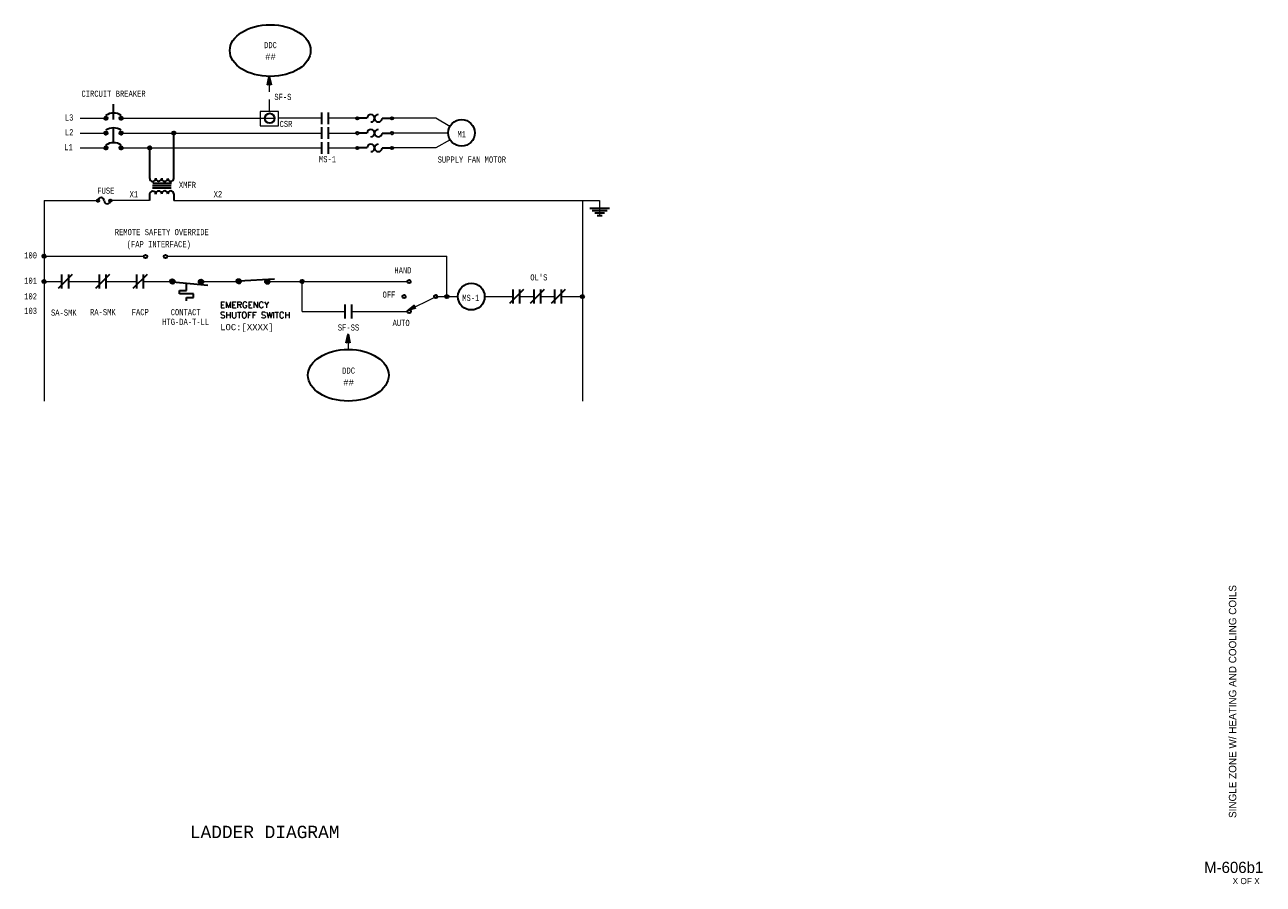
# Model space of a CAD drawing. Header units: inches. Extents: x 12.1 to 32.2, y 0.4 to 14.4.
import ezdxf
from ezdxf.enums import TextEntityAlignment as Align

# ---------------------------------------------------------------- set-up
doc = ezdxf.new("R2010")
doc.units = ezdxf.units.IN
doc.header["$MEASUREMENT"] = 0
doc.linetypes.add('HIDDEN', pattern=[0.375, 0.25, -0.125])
for name, color, linetype, lineweight in [('G-ANNO-DATA', 7, 'Continuous', 0), ('M-ANNO-SYMB', 6, 'Continuous', 30), ('M-ANNO-TEXT', 2, 'Continuous', 30), ('M-DIAG-GRPH', 6, 'Continuous', 13)]:
    doc.layers.add(name, color=color, linetype=linetype, lineweight=lineweight)
doc.styles.add('CONTROLTXT', font='monotxt.shx')
doc.styles.add('Style-LOW_RES_FILLED', font='LOW_RES_FILLED.shx')

# ---------------------------------------------------------------- blocks, each defined once
blk = doc.blocks.new('*U5')
at = {"color": 0}
for p, q in [((10.485, 6.959), (10.556, 7.03)), ((10.485, 6.959), (10.555, 7.03)), ((10.485, 6.96), (10.555, 7.03)), ((10.485, 6.961), (10.554, 7.03)), ((10.485, 6.962), (10.553, 7.03)), ((10.485, 6.963), (10.552, 7.03)), ((10.485, 6.964), (10.551, 7.03)), ((10.485, 6.964), (10.551, 7.03)), ((10.485, 6.965), (10.55, 7.03)), ((10.485, 6.966), (10.549, 7.03)), ((10.485, 6.967), (10.548, 7.03)), ((10.485, 6.968), (10.547, 7.03)), ((10.485, 6.969), (10.546, 7.03)), ((10.485, 6.97), (10.545, 7.03)), ((10.485, 6.971), (10.544, 7.03)), ((10.485, 6.972), (10.543, 7.03)), ((10.485, 6.973), (10.542, 7.03)), ((10.485, 6.974), (10.541, 7.03)), ((10.485, 6.975), (10.54, 7.03)), ((10.485, 6.958), (10.557, 7.029)), ((10.485, 6.976), (10.539, 7.029)), ((10.486, 6.953), (10.562, 7.029)), ((10.486, 6.954), (10.561, 7.029)), ((10.486, 6.955), (10.56, 7.029)), ((10.486, 6.956), (10.559, 7.029)), ((10.486, 6.956), (10.559, 7.029)), ((10.486, 6.957), (10.558, 7.029)), ((10.486, 6.977), (10.538, 7.029)), ((10.486, 6.978), (10.537, 7.029)), ((10.486, 6.979), (10.536, 7.029)), ((10.486, 6.98), (10.535, 7.029)), ((10.486, 6.953), (10.562, 7.028)), ((10.486, 6.981), (10.534, 7.028)), ((10.487, 6.949), (10.566, 7.028)), ((10.487, 6.95), (10.565, 7.028)), ((10.487, 6.951), (10.564, 7.028)), ((10.487, 6.951), (10.564, 7.028)), ((10.487, 6.952), (10.563, 7.028)), ((10.487, 6.982), (10.533, 7.028)), ((10.487, 6.983), (10.532, 7.028)), ((10.487, 6.985), (10.53, 7.027)), ((10.488, 6.946), (10.569, 7.027)), ((10.488, 6.947), (10.568, 7.027)), ((10.488, 6.947), (10.568, 7.027)), ((10.488, 6.948), (10.567, 7.027)), ((10.488, 6.949), (10.566, 7.027)), ((10.488, 6.986), (10.529, 7.027)), ((10.488, 6.987), (10.528, 7.027)), ((10.489, 6.943), (10.572, 7.026)), ((10.489, 6.944), (10.571, 7.026)), ((10.489, 6.945), (10.57, 7.026)), ((10.489, 6.945), (10.57, 7.026)), ((10.489, 6.989), (10.526, 7.026)), ((10.489, 6.99), (10.525, 7.026)), ((10.49, 6.941), (10.574, 7.025)), ((10.49, 6.942), (10.573, 7.025)), ((10.49, 6.943), (10.572, 7.025)), ((10.49, 6.992), (10.523, 7.025)), ((10.49, 6.941), (10.574, 7.024)), ((10.491, 6.939), (10.576, 7.024)), ((10.491, 6.94), (10.575, 7.024)), ((10.491, 6.94), (10.575, 7.024)), ((10.491, 6.993), (10.522, 7.024)), ((10.491, 6.995), (10.52, 7.024)), ((10.492, 6.937), (10.578, 7.023)), ((10.492, 6.938), (10.577, 7.023)), ((10.492, 6.938), (10.577, 7.023)), ((10.492, 6.997), (10.518, 7.023)), ((10.492, 6.937), (10.578, 7.022)), ((10.493, 6.936), (10.579, 7.022)), ((10.493, 6.936), (10.579, 7.022)), ((10.493, 6.935), (10.58, 7.021)), ((10.493, 6.999), (10.516, 7.021)), ((10.494, 6.934), (10.581, 7.021)), ((10.494, 6.934), (10.581, 7.021)), ((10.494, 6.933), (10.582, 7.02)), ((10.495, 6.932), (10.583, 7.02)), ((10.495, 6.933), (10.582, 7.02)), ((10.495, 7.001), (10.514, 7.02)), ((10.495, 6.932), (10.583, 7.019)), ((10.496, 6.931), (10.584, 7.019)), ((10.496, 6.931), (10.584, 7.019)), ((10.497, 6.929), (10.586, 7.018)), ((10.497, 6.93), (10.585, 7.018)), ((10.497, 6.93), (10.585, 7.018)), ((10.497, 7.004), (10.511, 7.018)), ((10.498, 6.928), (10.587, 7.017)), ((10.498, 6.929), (10.586, 7.017)), ((10.498, 6.928), (10.587, 7.016)), ((10.499, 6.927), (10.588, 7.016)), ((10.499, 6.927), (10.588, 7.016)), ((10.5, 6.926), (10.589, 7.015)), ((10.5, 6.926), (10.589, 7.015)), ((10.5, 7.008), (10.507, 7.015)), ((10.5, 6.925), (10.59, 7.014)), ((10.501, 6.924), (10.591, 7.014)), ((10.501, 6.925), (10.59, 7.014)), ((10.502, 6.923), (10.592, 7.013)), ((10.502, 6.924), (10.591, 7.013)), ((10.503, 6.922), (10.593, 7.012)), ((10.503, 6.923), (10.592, 7.012)), ((10.503, 6.922), (10.593, 7.011)), ((10.504, 6.921), (10.594, 7.011)), ((10.504, 6.922), (10.593, 7.011)), ((10.505, 6.92), (10.595, 7.01)), ((10.505, 6.921), (10.594, 7.01)), ((10.506, 6.919), (10.596, 7.009)), ((10.506, 6.92), (10.595, 7.009)), ((10.507, 6.919), (10.596, 7.008)), ((10.507, 6.919), (10.596, 7.008)), ((10.508, 6.918), (10.597, 7.007)), ((10.508, 6.918), (10.597, 7.007)), ((10.509, 6.917), (10.598, 7.006)), ((10.509, 6.917), (10.598, 7.006)), ((10.51, 6.916), (10.599, 7.005)), ((10.51, 6.917), (10.598, 7.005)), ((10.511, 6.915), (10.599, 7.004)), ((10.511, 6.916), (10.599, 7.004)), ((10.512, 6.915), (10.6, 7.003)), ((10.512, 6.915), (10.6, 7.003)), ((10.513, 6.914), (10.601, 7.002)), ((10.513, 6.914), (10.601, 7.002)), ((10.514, 6.913), (10.602, 7.001)), ((10.514, 6.914), (10.601, 7.001)), ((10.515, 6.913), (10.602, 7)), ((10.515, 6.913), (10.602, 7)), ((10.516, 6.912), (10.603, 6.999)), ((10.516, 6.912), (10.603, 6.998)), ((10.517, 6.912), (10.603, 6.998)), ((10.518, 6.911), (10.604, 6.997)), ((10.518, 6.911), (10.604, 6.997)), ((10.519, 6.91), (10.604, 6.996)), ((10.519, 6.911), (10.604, 6.996)), ((10.52, 6.91), (10.605, 6.995)), ((10.52, 6.91), (10.605, 6.994)), ((10.521, 6.91), (10.605, 6.994)), ((10.522, 6.909), (10.606, 6.993)), ((10.522, 6.909), (10.606, 6.993)), ((10.523, 6.909), (10.606, 6.992)), ((10.524, 6.908), (10.607, 6.991)), ((10.524, 6.908), (10.606, 6.991)), ((10.525, 6.908), (10.607, 6.99)), ((10.525, 6.908), (10.607, 6.99)), ((10.526, 6.907), (10.607, 6.989)), ((10.527, 6.907), (10.608, 6.988)), ((10.527, 6.907), (10.608, 6.988)), ((10.528, 6.907), (10.608, 6.987)), ((10.529, 6.906), (10.609, 6.986)), ((10.529, 6.907), (10.608, 6.986)), ((10.53, 6.906), (10.609, 6.985)), ((10.531, 6.906), (10.609, 6.984)), ((10.531, 6.906), (10.609, 6.984)), ((10.532, 6.906), (10.609, 6.983)), ((10.533, 6.905), (10.61, 6.982)), ((10.534, 6.905), (10.61, 6.981)), ((10.534, 6.905), (10.61, 6.981)), ((10.535, 6.905), (10.61, 6.98)), ((10.536, 6.905), (10.61, 6.979)), ((10.536, 6.905), (10.61, 6.978)), ((10.537, 6.904), (10.61, 6.978)), ((10.538, 6.904), (10.611, 6.977)), ((10.539, 6.904), (10.611, 6.976)), ((10.539, 6.904), (10.611, 6.975)), ((10.54, 6.904), (10.611, 6.975)), ((10.541, 6.904), (10.611, 6.974)), ((10.542, 6.904), (10.611, 6.973)), ((10.543, 6.904), (10.611, 6.972)), ((10.543, 6.904), (10.611, 6.971)), ((10.544, 6.904), (10.611, 6.971)), ((10.545, 6.904), (10.611, 6.97)), ((10.546, 6.904), (10.611, 6.969)), ((10.547, 6.903), (10.611, 6.968)), ((10.548, 6.903), (10.611, 6.967)), ((10.549, 6.903), (10.611, 6.966)), ((10.549, 6.903), (10.611, 6.965)), ((10.55, 6.904), (10.611, 6.965)), ((10.551, 6.904), (10.611, 6.964)), ((10.552, 6.904), (10.611, 6.963)), ((10.553, 6.904), (10.611, 6.962)), ((10.554, 6.904), (10.611, 6.961)), ((10.555, 6.904), (10.611, 6.96)), ((10.556, 6.904), (10.611, 6.959)), ((10.557, 6.904), (10.611, 6.958)), ((10.558, 6.904), (10.611, 6.957)), ((10.559, 6.904), (10.61, 6.956)), ((10.56, 6.905), (10.61, 6.955)), ((10.562, 6.905), (10.61, 6.953)), ((10.563, 6.905), (10.61, 6.952)), ((10.564, 6.905), (10.609, 6.951)), ((10.565, 6.906), (10.609, 6.95)), ((10.566, 6.906), (10.609, 6.949)), ((10.568, 6.907), (10.608, 6.947)), ((10.569, 6.907), (10.608, 6.946)), ((10.57, 6.907), (10.607, 6.945)), ((10.572, 6.908), (10.607, 6.943)), ((10.573, 6.909), (10.606, 6.942)), ((10.575, 6.909), (10.606, 6.94)), ((10.577, 6.91), (10.605, 6.938)), ((10.578, 6.911), (10.604, 6.937)), ((10.58, 6.912), (10.603, 6.935)), ((10.583, 6.914), (10.601, 6.932)), ((10.586, 6.916), (10.599, 6.929)), ((10.59, 6.92), (10.595, 6.925))]:
    blk.add_line(p, q, dxfattribs=at)
blk = doc.blocks.new('*U4')
at = {"color": 0}
for p, q in [((9.596, 6.971), (9.663, 7.039)), ((9.596, 6.972), (9.662, 7.039)), ((9.596, 6.973), (9.661, 7.039)), ((9.596, 6.974), (9.66, 7.039)), ((9.596, 6.975), (9.66, 7.039)), ((9.596, 6.976), (9.659, 7.039)), ((9.596, 6.977), (9.658, 7.039)), ((9.596, 6.977), (9.657, 7.039)), ((9.596, 6.978), (9.656, 7.039)), ((9.596, 6.979), (9.655, 7.039)), ((9.596, 6.966), (9.669, 7.038)), ((9.596, 6.967), (9.668, 7.038)), ((9.596, 6.967), (9.667, 7.038)), ((9.596, 6.968), (9.666, 7.038)), ((9.596, 6.969), (9.665, 7.038)), ((9.596, 6.97), (9.665, 7.038)), ((9.596, 6.971), (9.664, 7.038)), ((9.596, 6.98), (9.654, 7.038)), ((9.596, 6.981), (9.653, 7.038)), ((9.596, 6.982), (9.652, 7.038)), ((9.596, 6.983), (9.651, 7.038)), ((9.596, 6.984), (9.65, 7.038)), ((9.596, 6.985), (9.649, 7.038)), ((9.597, 6.964), (9.671, 7.038)), ((9.597, 6.964), (9.67, 7.038)), ((9.597, 6.965), (9.669, 7.038)), ((9.597, 6.986), (9.648, 7.038)), ((9.597, 6.987), (9.647, 7.038)), ((9.597, 6.961), (9.674, 7.037)), ((9.597, 6.961), (9.673, 7.037)), ((9.597, 6.962), (9.672, 7.037)), ((9.597, 6.963), (9.672, 7.037)), ((9.597, 6.989), (9.646, 7.037)), ((9.597, 6.99), (9.645, 7.037)), ((9.598, 6.959), (9.675, 7.037)), ((9.598, 6.96), (9.674, 7.037)), ((9.598, 6.991), (9.644, 7.037)), ((9.598, 6.957), (9.677, 7.036)), ((9.598, 6.958), (9.677, 7.036)), ((9.598, 6.959), (9.676, 7.036)), ((9.598, 6.992), (9.642, 7.036)), ((9.598, 6.993), (9.641, 7.036)), ((9.599, 6.956), (9.679, 7.036)), ((9.599, 6.956), (9.678, 7.036)), ((9.599, 6.995), (9.64, 7.036)), ((9.599, 6.954), (9.681, 7.035)), ((9.599, 6.954), (9.68, 7.035)), ((9.599, 6.955), (9.679, 7.035)), ((9.599, 6.996), (9.639, 7.035)), ((9.6, 6.953), (9.681, 7.035)), ((9.6, 6.997), (9.637, 7.035)), ((9.6, 6.951), (9.683, 7.034)), ((9.6, 6.952), (9.682, 7.034)), ((9.6, 6.953), (9.682, 7.034)), ((9.6, 6.999), (9.636, 7.034)), ((9.601, 6.951), (9.684, 7.034)), ((9.601, 7), (9.634, 7.034)), ((9.601, 6.949), (9.685, 7.033)), ((9.601, 6.95), (9.684, 7.033)), ((9.601, 7.002), (9.633, 7.033)), ((9.602, 6.948), (9.686, 7.033)), ((9.602, 6.949), (9.686, 7.033)), ((9.602, 6.947), (9.687, 7.032)), ((9.602, 6.948), (9.687, 7.032)), ((9.602, 7.003), (9.631, 7.032)), ((9.603, 6.946), (9.688, 7.032)), ((9.603, 6.945), (9.689, 7.031)), ((9.603, 6.946), (9.689, 7.031)), ((9.603, 7.005), (9.629, 7.031)), ((9.604, 6.945), (9.69, 7.031)), ((9.604, 6.944), (9.691, 7.03)), ((9.604, 6.944), (9.69, 7.03)), ((9.604, 7.007), (9.627, 7.03)), ((9.605, 6.943), (9.691, 7.03)), ((9.605, 6.942), (9.692, 7.029)), ((9.605, 6.942), (9.692, 7.029)), ((9.606, 6.941), (9.693, 7.029)), ((9.606, 7.009), (9.625, 7.029)), ((9.606, 6.94), (9.694, 7.028)), ((9.606, 6.941), (9.694, 7.028)), ((9.607, 6.94), (9.695, 7.028)), ((9.607, 6.939), (9.696, 7.027)), ((9.607, 6.939), (9.695, 7.027)), ((9.608, 6.938), (9.696, 7.027)), ((9.608, 7.012), (9.622, 7.027)), ((9.608, 6.938), (9.697, 7.026)), ((9.609, 6.937), (9.697, 7.026)), ((9.609, 6.936), (9.698, 7.025)), ((9.609, 6.937), (9.698, 7.025)), ((9.61, 6.936), (9.699, 7.025)), ((9.61, 6.935), (9.7, 7.024)), ((9.61, 6.935), (9.699, 7.024)), ((9.611, 6.934), (9.7, 7.024)), ((9.611, 7.016), (9.618, 7.024)), ((9.611, 6.934), (9.701, 7.023)), ((9.612, 6.933), (9.701, 7.023)), ((9.612, 6.933), (9.702, 7.022)), ((9.613, 6.932), (9.702, 7.022)), ((9.613, 6.931), (9.703, 7.021)), ((9.613, 6.932), (9.702, 7.021)), ((9.614, 6.931), (9.703, 7.021)), ((9.614, 6.931), (9.704, 7.02)), ((9.615, 6.93), (9.704, 7.02)), ((9.615, 6.93), (9.705, 7.019)), ((9.616, 6.929), (9.705, 7.019)), ((9.616, 6.929), (9.706, 7.018)), ((9.617, 6.928), (9.706, 7.018)), ((9.617, 6.928), (9.707, 7.017)), ((9.617, 6.928), (9.706, 7.017)), ((9.618, 6.927), (9.708, 7.016)), ((9.618, 6.927), (9.707, 7.016)), ((9.619, 6.926), (9.708, 7.015)), ((9.619, 6.926), (9.708, 7.015)), ((9.62, 6.925), (9.709, 7.014)), ((9.62, 6.926), (9.709, 7.014)), ((9.621, 6.924), (9.71, 7.013)), ((9.621, 6.925), (9.71, 7.013)), ((9.622, 6.924), (9.711, 7.012)), ((9.622, 6.924), (9.71, 7.012)), ((9.623, 6.923), (9.711, 7.011)), ((9.623, 6.923), (9.711, 7.011)), ((9.624, 6.923), (9.712, 7.01)), ((9.625, 6.922), (9.712, 7.01)), ((9.625, 6.922), (9.712, 7.009)), ((9.626, 6.922), (9.713, 7.009)), ((9.626, 6.921), (9.713, 7.008)), ((9.627, 6.921), (9.713, 7.008)), ((9.627, 6.921), (9.714, 7.007)), ((9.628, 6.92), (9.714, 7.007)), ((9.628, 6.92), (9.714, 7.006)), ((9.629, 6.92), (9.715, 7.005)), ((9.63, 6.919), (9.715, 7.005)), ((9.63, 6.919), (9.715, 7.004)), ((9.631, 6.919), (9.716, 7.004)), ((9.631, 6.918), (9.716, 7.003)), ((9.632, 6.918), (9.716, 7.002)), ((9.633, 6.918), (9.716, 7.002)), ((9.633, 6.918), (9.717, 7.001)), ((9.634, 6.917), (9.717, 7.001)), ((9.634, 6.917), (9.717, 7)), ((9.635, 6.917), (9.718, 6.999)), ((9.636, 6.917), (9.718, 6.999)), ((9.636, 6.916), (9.718, 6.998)), ((9.637, 6.916), (9.718, 6.997)), ((9.638, 6.916), (9.719, 6.997)), ((9.638, 6.916), (9.719, 6.996)), ((9.639, 6.915), (9.719, 6.996)), ((9.64, 6.915), (9.719, 6.995)), ((9.64, 6.915), (9.719, 6.994)), ((9.641, 6.915), (9.72, 6.994)), ((9.642, 6.915), (9.72, 6.993)), ((9.642, 6.914), (9.72, 6.992)), ((9.643, 6.914), (9.72, 6.991)), ((9.644, 6.914), (9.72, 6.991)), ((9.644, 6.914), (9.721, 6.99)), ((9.645, 6.914), (9.721, 6.989)), ((9.646, 6.913), (9.721, 6.989)), ((9.647, 6.913), (9.721, 6.988)), ((9.647, 6.913), (9.721, 6.987)), ((9.648, 6.913), (9.721, 6.986)), ((9.649, 6.913), (9.721, 6.986)), ((9.65, 6.913), (9.722, 6.985)), ((9.65, 6.913), (9.722, 6.984)), ((9.651, 6.913), (9.722, 6.983)), ((9.652, 6.913), (9.722, 6.983)), ((9.653, 6.912), (9.722, 6.982)), ((9.653, 6.912), (9.722, 6.981)), ((9.654, 6.912), (9.722, 6.98)), ((9.655, 6.912), (9.722, 6.979)), ((9.656, 6.912), (9.722, 6.978)), ((9.657, 6.912), (9.722, 6.978)), ((9.658, 6.912), (9.722, 6.977)), ((9.659, 6.912), (9.722, 6.976)), ((9.659, 6.912), (9.722, 6.975)), ((9.66, 6.912), (9.722, 6.974)), ((9.661, 6.912), (9.722, 6.973)), ((9.662, 6.912), (9.722, 6.972)), ((9.663, 6.912), (9.722, 6.971)), ((9.664, 6.912), (9.722, 6.97)), ((9.665, 6.912), (9.722, 6.969)), ((9.666, 6.912), (9.722, 6.968)), ((9.667, 6.913), (9.722, 6.967)), ((9.668, 6.913), (9.722, 6.966)), ((9.669, 6.913), (9.721, 6.965)), ((9.67, 6.913), (9.721, 6.964)), ((9.671, 6.913), (9.721, 6.963)), ((9.672, 6.914), (9.721, 6.962)), ((9.673, 6.914), (9.721, 6.961)), ((9.675, 6.914), (9.72, 6.96)), ((9.676, 6.914), (9.72, 6.959)), ((9.677, 6.915), (9.72, 6.957)), ((9.678, 6.915), (9.719, 6.956)), ((9.68, 6.916), (9.719, 6.955)), ((9.681, 6.916), (9.718, 6.953)), ((9.683, 6.917), (9.718, 6.952)), ((9.684, 6.917), (9.717, 6.95)), ((9.686, 6.918), (9.716, 6.949)), ((9.687, 6.919), (9.716, 6.947)), ((9.689, 6.92), (9.715, 6.945)), ((9.691, 6.921), (9.713, 6.943)), ((9.694, 6.922), (9.712, 6.941)), ((9.696, 6.924), (9.71, 6.938)), ((9.701, 6.928), (9.706, 6.933))]:
    blk.add_line(p, q, dxfattribs=at)

msp = doc.modelspace()

# ---------------------------------------------------------------- linework, layer by layer
at = {"layer": 'M-ANNO-SYMB'}
for p, q in [((16.023, 13.376), (16.053, 13.514)), ((16.068, 13.442), (16.029, 13.403)), ((16.066, 13.451), (16.032, 13.417)), ((16.064, 13.46), (16.035, 13.43)), ((16.063, 13.468), (16.038, 13.443)), ((16.074, 13.414), (16.039, 13.449)), ((16.061, 13.477), (16.041, 13.457)), ((16.071, 13.427), (16.041, 13.458)), ((16.069, 13.441), (16.043, 13.467)), ((16.059, 13.486), (16.044, 13.47)), ((16.066, 13.454), (16.045, 13.475)), ((16.057, 13.494), (16.046, 13.483)), ((16.063, 13.467), (16.046, 13.484)), ((16.06, 13.481), (16.048, 13.492)), ((16.055, 13.503), (16.049, 13.497)), ((16.057, 13.494), (16.05, 13.501)), ((16.054, 13.511), (16.052, 13.51)), ((16.054, 13.507), (16.052, 13.51)), ((16.053, 13.514), (16.083, 13.376)), ((16.053, 13.391), (16.023, 13.376)), ((16.072, 13.425), (16.024, 13.377)), ((16.027, 13.378), (16.024, 13.38)), ((16.07, 13.434), (16.026, 13.39)), ((16.034, 13.381), (16.026, 13.389)), ((16.041, 13.385), (16.028, 13.398)), ((16.048, 13.388), (16.03, 13.406)), ((16.059, 13.388), (16.032, 13.415)), ((16.08, 13.377), (16.034, 13.423)), ((16.08, 13.387), (16.035, 13.432)), ((16.077, 13.401), (16.037, 13.441)), ((16.074, 13.417), (16.043, 13.386)), ((16.083, 13.376), (16.053, 13.391)), ((16.076, 13.408), (16.056, 13.389)), ((16.077, 13.399), (16.064, 13.385)), ((16.079, 13.391), (16.071, 13.382)), ((16.081, 13.382), (16.077, 13.378)), ((16.896, 12.93), (16.896, 12.743)), ((17.01, 12.743), (17.01, 12.931)), ((16.896, 12.691), (16.896, 12.503)), ((17.01, 12.503), (17.01, 12.691)), ((16.896, 12.451), (16.896, 12.263)), ((17.01, 12.263), (17.01, 12.451)), ((12.86, 10.308), (12.632, 10.079)), ((12.689, 10.308), (12.689, 10.079)), ((12.803, 10.079), (12.803, 10.308)), ((13.466, 10.308), (13.238, 10.079)), ((13.295, 10.308), (13.295, 10.079)), ((13.409, 10.079), (13.409, 10.308)), ((14.072, 10.308), (13.844, 10.079)), ((13.901, 10.308), (13.901, 10.079)), ((14.015, 10.079), (14.015, 10.308)), ((15.562, 10.203), (16.136, 10.238)), ((14.487, 10.189), (15.059, 10.137)), ((14.597, 9.993), (14.597, 10.05)), ((14.597, 10.05), (14.712, 10.05)), ((14.712, 10.05), (14.712, 10.169)), ((20.171, 10.063), (19.942, 9.835)), ((19.999, 10.063), (19.999, 9.835)), ((20.114, 9.835), (20.114, 10.063)), ((20.508, 10.063), (20.28, 9.835)), ((20.337, 10.063), (20.337, 9.835)), ((20.451, 9.835), (20.451, 10.063)), ((20.845, 10.063), (20.617, 9.835)), ((20.674, 10.063), (20.674, 9.835)), ((20.788, 9.835), (20.788, 10.063)), ((14.826, 9.993), (14.597, 9.993)), ((14.712, 9.879), (14.712, 9.936)), ((14.712, 9.936), (14.826, 9.936)), ((14.826, 9.936), (14.826, 9.993)), ((17.276, 9.821), (17.276, 9.593)), ((17.39, 9.593), (17.39, 9.821)), ((17.298, 9.203), (17.328, 9.341)), ((17.347, 9.253), (17.299, 9.204)), ((17.345, 9.261), (17.301, 9.217)), ((17.343, 9.27), (17.304, 9.231)), ((17.323, 9.216), (17.305, 9.234)), ((17.341, 9.278), (17.307, 9.244)), ((17.334, 9.215), (17.307, 9.242)), ((17.355, 9.205), (17.309, 9.251)), ((17.34, 9.287), (17.31, 9.257)), ((17.355, 9.215), (17.31, 9.259)), ((17.352, 9.228), (17.312, 9.268)), ((17.338, 9.296), (17.313, 9.271)), ((17.349, 9.241), (17.314, 9.277)), ((17.336, 9.304), (17.316, 9.284)), ((17.346, 9.255), (17.316, 9.285)), ((17.344, 9.268), (17.318, 9.294)), ((17.349, 9.244), (17.318, 9.213)), ((17.334, 9.313), (17.319, 9.297)), ((17.341, 9.281), (17.32, 9.303)), ((17.332, 9.322), (17.321, 9.311)), ((17.338, 9.295), (17.322, 9.311)), ((17.335, 9.308), (17.323, 9.32)), ((17.33, 9.33), (17.324, 9.324)), ((17.332, 9.321), (17.325, 9.328)), ((17.329, 9.339), (17.327, 9.337)), ((17.329, 9.335), (17.327, 9.337)), ((17.328, 9.341), (17.358, 9.203)), ((17.351, 9.235), (17.332, 9.216)), ((17.328, 9.218), (17.298, 9.203)), ((17.302, 9.205), (17.299, 9.208)), ((17.309, 9.208), (17.301, 9.216)), ((17.316, 9.212), (17.303, 9.225)), ((17.358, 9.203), (17.328, 9.218)), ((17.353, 9.227), (17.339, 9.213)), ((17.354, 9.218), (17.346, 9.209)), ((17.356, 9.209), (17.353, 9.206))]:
    msp.add_line(p, q, dxfattribs=at)
at = {"layer": 'M-ANNO-SYMB', "linetype": 'HIDDEN'}
msp.add_line((13.53, 12.442), (13.53, 13.102), dxfattribs=at)
at = {"layer": 'M-ANNO-SYMB', "linetype": 'Continuous'}
for p, q in [((13.381, 12.845), (13.398, 12.863)), ((13.381, 12.829), (13.415, 12.863)), ((13.381, 12.846), (13.415, 12.812)), ((13.388, 12.818), (13.426, 12.856)), ((13.388, 12.856), (13.426, 12.818)), ((13.398, 12.863), (13.432, 12.828)), ((13.398, 12.812), (13.432, 12.846)), ((13.415, 12.863), (13.432, 12.845)), ((13.627, 12.829), (13.661, 12.863)), ((13.627, 12.845), (13.644, 12.863)), ((13.627, 12.846), (13.661, 12.812)), ((13.634, 12.818), (13.672, 12.856)), ((13.634, 12.856), (13.672, 12.818)), ((13.644, 12.863), (13.678, 12.828)), ((13.644, 12.812), (13.678, 12.846)), ((13.661, 12.863), (13.678, 12.845)), ((13.381, 12.829), (13.398, 12.812)), ((13.415, 12.812), (13.432, 12.829)), ((13.627, 12.829), (13.644, 12.812)), ((13.661, 12.812), (13.678, 12.829)), ((17.639, 12.837), (17.499, 12.837)), ((17.879, 12.837), (18.019, 12.837)), ((13.381, 12.605), (13.398, 12.623)), ((13.381, 12.589), (13.415, 12.623)), ((13.381, 12.606), (13.415, 12.572)), ((13.381, 12.589), (13.398, 12.572)), ((13.388, 12.578), (13.426, 12.616)), ((13.388, 12.616), (13.426, 12.578)), ((13.398, 12.623), (13.432, 12.588)), ((13.398, 12.572), (13.432, 12.606)), ((13.415, 12.623), (13.432, 12.605)), ((13.415, 12.572), (13.432, 12.589)), ((13.627, 12.589), (13.661, 12.623)), ((13.627, 12.605), (13.644, 12.623)), ((13.627, 12.606), (13.661, 12.572)), ((13.627, 12.589), (13.644, 12.572)), ((13.634, 12.578), (13.672, 12.616)), ((13.634, 12.616), (13.672, 12.578)), ((13.644, 12.623), (13.678, 12.588)), ((13.644, 12.572), (13.678, 12.606)), ((13.661, 12.623), (13.678, 12.605)), ((13.661, 12.572), (13.678, 12.589)), ((14.48, 12.605), (14.497, 12.623)), ((14.48, 12.589), (14.514, 12.623)), ((14.48, 12.606), (14.514, 12.572)), ((14.48, 12.589), (14.497, 12.572)), ((14.486, 12.578), (14.524, 12.616)), ((14.486, 12.616), (14.524, 12.578)), ((14.497, 12.623), (14.531, 12.588)), ((14.497, 12.572), (14.531, 12.606)), ((14.505, 11.864), (14.505, 12.597)), ((14.513, 12.623), (14.531, 12.605)), ((14.514, 12.572), (14.531, 12.589)), ((17.639, 12.597), (17.499, 12.597)), ((17.879, 12.597), (18.019, 12.597)), ((13.381, 12.365), (13.398, 12.383)), ((13.381, 12.349), (13.415, 12.383)), ((13.381, 12.366), (13.415, 12.332)), ((13.381, 12.349), (13.398, 12.332)), ((13.388, 12.338), (13.426, 12.376)), ((13.388, 12.376), (13.426, 12.338)), ((13.398, 12.383), (13.432, 12.348)), ((13.398, 12.332), (13.432, 12.366)), ((13.415, 12.383), (13.432, 12.365)), ((13.415, 12.332), (13.432, 12.349)), ((13.627, 12.349), (13.661, 12.383)), ((13.627, 12.365), (13.644, 12.383)), ((13.627, 12.366), (13.661, 12.332)), ((13.627, 12.349), (13.644, 12.332)), ((13.634, 12.338), (13.672, 12.376)), ((13.634, 12.376), (13.672, 12.338)), ((13.644, 12.383), (13.678, 12.348)), ((13.644, 12.332), (13.678, 12.366)), ((13.661, 12.383), (13.678, 12.365)), ((13.661, 12.332), (13.678, 12.349)), ((14.09, 12.365), (14.107, 12.383)), ((14.09, 12.349), (14.124, 12.383)), ((14.09, 12.366), (14.124, 12.332)), ((14.09, 12.349), (14.107, 12.332)), ((14.097, 12.338), (14.135, 12.376)), ((14.097, 12.376), (14.135, 12.338)), ((14.107, 12.383), (14.141, 12.348)), ((14.107, 12.332), (14.141, 12.366)), ((14.116, 11.864), (14.116, 12.357)), ((14.124, 12.383), (14.141, 12.365)), ((14.124, 12.332), (14.141, 12.349)), ((17.639, 12.357), (17.499, 12.357)), ((17.879, 12.357), (18.019, 12.357)), ((14.463, 11.705), (14.162, 11.705)), ((14.465, 11.745), (14.163, 11.745)), ((14.467, 11.782), (14.165, 11.782)), ((13.258, 11.497), (13.283, 11.523)), ((13.258, 11.51), (13.271, 11.523)), ((13.258, 11.51), (13.283, 11.485)), ((13.258, 11.497), (13.27, 11.485)), ((13.263, 11.489), (13.291, 11.518)), ((13.263, 11.518), (13.291, 11.489)), ((13.27, 11.523), (13.296, 11.497)), ((13.27, 11.485), (13.296, 11.51)), ((13.283, 11.523), (13.296, 11.51)), ((13.283, 11.485), (13.296, 11.497)), ((13.458, 11.497), (13.483, 11.523)), ((13.458, 11.51), (13.471, 11.523)), ((13.458, 11.51), (13.483, 11.485)), ((13.458, 11.497), (13.47, 11.485)), ((13.463, 11.489), (13.491, 11.518)), ((13.463, 11.518), (13.491, 11.489)), ((13.47, 11.523), (13.496, 11.497)), ((13.47, 11.485), (13.496, 11.51)), ((13.483, 11.523), (13.496, 11.51)), ((13.483, 11.485), (13.496, 11.497)), ((14.115, 11.609), (14.115, 11.504)), ((14.505, 11.612), (14.505, 11.504)), ((21.244, 11.384), (21.564, 11.384)), ((21.284, 11.344), (21.524, 11.344)), ((21.324, 11.304), (21.484, 11.304)), ((21.364, 11.264), (21.444, 11.264)), ((12.413, 10.629), (12.379, 10.595)), ((12.397, 10.629), (12.379, 10.612)), ((12.414, 10.578), (12.379, 10.612)), ((12.397, 10.578), (12.379, 10.595)), ((12.424, 10.622), (12.386, 10.584)), ((12.424, 10.584), (12.386, 10.622)), ((12.43, 10.595), (12.396, 10.629)), ((12.43, 10.612), (12.396, 10.578)), ((12.43, 10.612), (12.413, 10.629)), ((12.431, 10.595), (12.413, 10.578)), ((12.413, 10.219), (12.379, 10.185)), ((12.397, 10.219), (12.379, 10.202)), ((12.414, 10.168), (12.379, 10.202)), ((12.397, 10.168), (12.379, 10.185)), ((12.424, 10.212), (12.386, 10.174)), ((12.424, 10.174), (12.386, 10.212)), ((12.43, 10.185), (12.396, 10.219)), ((12.43, 10.202), (12.396, 10.168)), ((12.43, 10.202), (12.413, 10.219)), ((12.431, 10.185), (12.413, 10.168)), ((16.557, 10.202), (16.575, 10.22)), ((16.592, 10.168), (16.557, 10.203)), ((16.575, 10.168), (16.557, 10.186)), ((16.558, 10.185), (16.592, 10.219)), ((16.602, 10.175), (16.564, 10.213)), ((16.564, 10.175), (16.602, 10.213)), ((16.609, 10.185), (16.574, 10.22)), ((16.575, 10.168), (16.609, 10.202)), ((16.609, 10.202), (16.591, 10.22)), ((16.591, 10.168), (16.609, 10.186)), ((21.098, 9.958), (21.116, 9.975)), ((21.098, 9.941), (21.133, 9.975)), ((21.098, 9.958), (21.132, 9.924)), ((21.098, 9.941), (21.116, 9.924)), ((21.105, 9.931), (21.143, 9.969)), ((21.105, 9.969), (21.143, 9.931)), ((21.115, 9.975), (21.149, 9.941)), ((21.115, 9.924), (21.15, 9.958)), ((21.132, 9.975), (21.15, 9.958)), ((21.132, 9.924), (21.15, 9.941)), ((18.326, 9.737), (18.317, 9.74)), ((18.323, 9.744), (18.319, 9.735)), ((18.348, 9.742), (18.328, 9.749)), ((18.34, 9.758), (18.333, 9.738)), ((18.369, 9.748), (18.339, 9.758)), ((18.357, 9.772), (18.347, 9.742)), ((18.39, 9.753), (18.351, 9.766)), ((18.375, 9.785), (18.361, 9.745)), ((18.412, 9.758), (18.362, 9.775)), ((18.397, 9.776), (18.373, 9.784)), ((18.392, 9.799), (18.375, 9.749)), ((18.397, 9.789), (18.384, 9.793)), ((18.397, 9.776), (18.389, 9.753)), ((18.397, 9.801), (18.396, 9.802)), ((18.407, 9.768), (18.403, 9.756)), ((18.417, 9.761), (18.416, 9.759))]:
    msp.add_line(p, q, dxfattribs=at)
for centre, radius in [((13.407, 12.837), 0.0269), ((13.653, 12.837), 0.0269), ((17.479, 12.837), 0.02), ((18.039, 12.837), 0.02), ((19.167, 12.6), 0.216), ((13.407, 12.597), 0.0269), ((13.653, 12.597), 0.0269), ((14.505, 12.597), 0.0269), ((17.479, 12.597), 0.02), ((18.039, 12.597), 0.02), ((13.407, 12.357), 0.0269), ((13.653, 12.357), 0.0269), ((14.116, 12.357), 0.0269), ((17.479, 12.357), 0.02), ((18.039, 12.357), 0.02), ((13.277, 11.504), 0.0202), ((13.477, 11.504), 0.0202), ((12.405, 10.603), 0.0269), ((14.048, 10.598), 0.0275), ((14.372, 10.598), 0.0275), ((12.405, 10.193), 0.0269), ((16.583, 10.194), 0.0269), ((18.318, 10.193), 0.0275), ((19.325, 9.949), 0.216), ((18.237, 9.95), 0.0275), ((18.749, 9.95), 0.0275), ((18.929, 9.95), 0.0275), ((21.124, 9.95), 0.0269), ((18.319, 9.707), 0.0275)]:
    msp.add_circle(centre, radius, dxfattribs=at)
at = {"layer": 'M-ANNO-SYMB'}
for centre, radius in [((16.059, 12.837), 0.0808), ((15.557, 10.198), 0.0362), ((14.482, 10.195), 0.0362), ((14.947, 10.188), 0.0362), ((16.022, 10.192), 0.0362)]:
    msp.add_circle(centre, radius, dxfattribs=at)
at = {"layer": 'M-ANNO-SYMB', "linetype": 'Continuous'}
for centre, radius, start, end in [((13.53, 12.705), 0.217, 55.4805, 124.5195), ((17.699, 12.837), 0.06, 270, 180), ((17.819, 12.837), 0.06, 90, 360), ((13.53, 12.465), 0.217, 55.4805, 124.5195), ((13.53, 12.465), 0.217, 55.4805, 124.5195), ((17.699, 12.597), 0.06, 270, 180), ((17.819, 12.597), 0.06, 90, 360), ((13.53, 12.225), 0.217, 55.4805, 124.5195), ((17.699, 12.357), 0.06, 270, 180), ((17.819, 12.357), 0.06, 90, 360), ((14.164, 11.864), 0.0486, 180, 359.0452), ((14.261, 11.867), 0.0486, 180, 359.0608), ((14.359, 11.866), 0.0494, 180, 359.0452), ((14.457, 11.865), 0.0486, 180, 359.0452), ((14.163, 11.609), 0.0486, 0.9548, 180), ((14.261, 11.61), 0.0486, 0.9392, 180), ((14.359, 11.611), 0.0494, 0.9548, 180), ((14.457, 11.612), 0.0486, 0.9548, 180), ((13.327, 11.504), 0.05, 0, 180), ((13.427, 11.504), 0.05, 180, 0)]:
    msp.add_arc(centre, radius, start, end, dxfattribs=at)
at = {"layer": 'M-ANNO-SYMB'}
for centre in [(16.068, 13.933), (17.334, 8.675)]:
    msp.add_ellipse(centre, major_axis=(0.655, 0), ratio=0.638644, dxfattribs=at)
for p in [(14.482, 10.195), (15.557, 10.198)]:
    msp.add_point(p, dxfattribs=at)
at = {"layer": 'M-ANNO-SYMB', "linetype": 'Continuous'}
msp.add_3dface([(18.418, 9.76), (18.307, 9.732), (18.397, 9.803), (18.397, 9.776)], dxfattribs=at)
at = {"layer": 'M-DIAG-GRPH', "linetype": 'HIDDEN'}
for p, q in [((16.053, 13.514), (16.053, 12.947)), ((17.328, 9.341), (17.328, 9.098))]:
    msp.add_line(p, q, dxfattribs=at)
at = {"layer": 'M-DIAG-GRPH', "linetype": 'Continuous'}
for p, q in [((12.991, 12.837), (13.407, 12.837)), ((13.626, 12.837), (16.139, 12.837)), ((18.75, 12.837), (18.059, 12.837)), ((18.978, 12.705), (18.75, 12.837)), ((12.991, 12.597), (13.407, 12.597)), ((13.68, 12.597), (16.896, 12.597)), ((17.01, 12.597), (17.459, 12.597)), ((18.95, 12.597), (18.059, 12.597)), ((18.981, 12.489), (18.752, 12.357)), ((12.991, 12.357), (13.407, 12.357)), ((13.68, 12.357), (16.896, 12.357)), ((17.01, 12.357), (17.459, 12.357)), ((18.752, 12.357), (18.059, 12.357)), ((12.405, 11.504), (12.405, 8.254)), ((12.405, 11.504), (13.277, 11.504)), ((14.115, 11.504), (13.477, 11.504)), ((14.505, 11.504), (21.124, 11.504)), ((21.124, 11.504), (21.124, 8.254)), ((12.405, 10.603), (14.021, 10.603)), ((14.399, 10.604), (16.907, 10.604)), ((12.405, 10.193), (12.689, 10.193)), ((12.803, 10.193), (13.295, 10.193)), ((13.409, 10.193), (13.901, 10.193)), ((14.012, 10.193), (14.445, 10.193)), ((14.982, 10.193), (15.521, 10.193)), ((16.058, 10.193), (16.567, 10.193)), ((16.583, 9.707), (16.583, 10.177)), ((16.599, 10.193), (18.291, 10.193)), ((18.307, 9.732), (18.725, 9.937)), ((18.749, 9.95), (19.109, 9.95)), ((19.541, 9.949), (19.999, 9.949)), ((20.114, 9.949), (20.337, 9.949)), ((20.451, 9.949), (20.674, 9.949)), ((20.788, 9.949), (21.124, 9.949)), ((16.583, 9.707), (17.276, 9.707)), ((16.997, 9.707), (17.276, 9.707)), ((17.39, 9.707), (18.291, 9.707))]:
    msp.add_line(p, q, dxfattribs=at)
at = {"layer": 'M-DIAG-GRPH'}
for p, q in [((16.896, 12.837), (16.203, 12.837)), ((17.459, 12.837), (17.01, 12.837)), ((16.907, 10.604), (18.929, 10.604)), ((18.929, 9.95), (18.929, 10.604))]:
    msp.add_line(p, q, dxfattribs=at)
at = {"layer": 'M-DIAG-GRPH', "linetype": 'Continuous', "flags": 128}
msp.add_lwpolyline([(21.124, 11.504), (21.404, 11.504), (21.404, 11.244)], dxfattribs=at)
at = {"layer": 'M-DIAG-GRPH'}
msp.add_3dface([(15.903, 12.715), (16.203, 12.715), (16.203, 12.947), (15.903, 12.947)], dxfattribs=at)

# ---------------------------------------------------------------- block references
at = {"layer": 'M-ANNO-SYMB', "linetype": 'Continuous', "xscale": 0.5718412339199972, "yscale": 0.5718412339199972, "zscale": 0.5718412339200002}
for name, p in [('*U4', (10.033, 6.209)), ('*U4', (8.958, 6.206)), ('*U5', (8.915, 6.204)), ('*U5', (9.99, 6.208))]:
    msp.add_blockref(name, p, dxfattribs=at)

# ---------------------------------------------------------------- texts
at = {"layer": 'G-ANNO-DATA', "color": 7, "linetype": 'Continuous', "lineweight": 0, "style": 'Style-LOW_RES_FILLED'}
msp.add_text('SINGLE ZONE W/ HEATING AND COOLING COILS', height=0.12, rotation=90, dxfattribs=at).set_placement((31.657, 3.392), align=Align.MIDDLE_CENTER)
msp.add_text('M-606b1', height=0.1815, dxfattribs=at).set_placement((31.675, 0.706), align=Align.MIDDLE_CENTER)
msp.add_text('X OF X', height=0.1, dxfattribs=at).set_placement((31.658, 0.535), align=Align.TOP_LEFT)
at = {"layer": 'M-ANNO-TEXT', "linetype": 'Continuous', "style": 'CONTROLTXT', "width": 0.8}
for s, p in [('DDC', (16.072, 13.972)), ('CIRCUIT BREAKER', (13.53, 13.185)), ('SF-S', (16.273, 13.133)), ('CSR', (16.324, 12.695)), ('M1', (19.169, 12.53)), ('MS-1', (16.996, 12.125)), ('(FAP INTERFACE)', (14.263, 10.748)), ('MS-1', (19.317, 9.879)), ('SA-SMK', (12.724, 9.64)), ('RA-SMK', (13.357, 9.648)), ('FACP', (13.963, 9.648)), ('CONTACT', (14.698, 9.647)), ('HTG-DA-T-LL', (14.698, 9.491)), ('SF-SS', (17.336, 9.399)), ('DDC', (17.338, 8.701))]:
    msp.add_text(s, height=0.1, dxfattribs=at).set_placement(p, align=Align.CENTER)
at = {"layer": 'M-ANNO-TEXT', "linetype": 'Continuous', "style": 'CONTROLTXT'}
for s, height, p in [('##', 0.1, (16.072, 13.783)), ('##', 0.1, (17.338, 8.512)), ('LADDER DIAGRAM', 0.2, (15.978, 1.18))]:
    msp.add_text(s, height=height, dxfattribs=at).set_placement(p, align=Align.CENTER)
at = {"layer": 'M-ANNO-TEXT', "linetype": 'Continuous', "style": 'CONTROLTXT', "width": 0.8}
for s, p in [('L3', (12.88, 12.8)), ('L2', (12.88, 12.56)), ('L1', (12.869, 12.32))]:
    msp.add_text(s, height=0.1, dxfattribs=at).set_placement(p, align=Align.RIGHT)
for s, p in [('SUPPLY FAN MOTOR', (18.78, 12.119)), ('FUSE', (13.267, 11.615)), ('X1', (13.79, 11.557)), ('XMFR', (14.588, 11.708)), ('X2', (15.151, 11.557)), ('REMOTE SAFETY OVERRIDE', (13.55, 10.944)), ('100', (12.082, 10.567)), ('101', (12.082, 10.157)), ('HAND', (18.08, 10.325)), ("OL'S", (20.281, 10.211)), ('OFF', (17.888, 9.932)), ('102', (12.082, 9.903)), ('103', (12.082, 9.668)), ('AUTO', (18.05, 9.474))]:
    msp.add_text(s, height=0.1, dxfattribs=at).set_placement(p)
at = {"layer": 'M-ANNO-TEXT', "insert": (15.257, 9.866), "char_height": 0.1, "width": 1.32205, "attachment_point": 1, "style": 'CONTROLTXT'}
msp.add_mtext('\\Fromans;EMERGENCY SHUTOFF SWITCH', dxfattribs=at)
at = {"layer": 'M-ANNO-TEXT', "insert": (15.257, 9.505), "char_height": 0.1, "attachment_point": 1, "style": 'CONTROLTXT'}
msp.add_mtext('LOC:[XXXX] ', dxfattribs=at)

doc.saveas('drawing.dxf')
